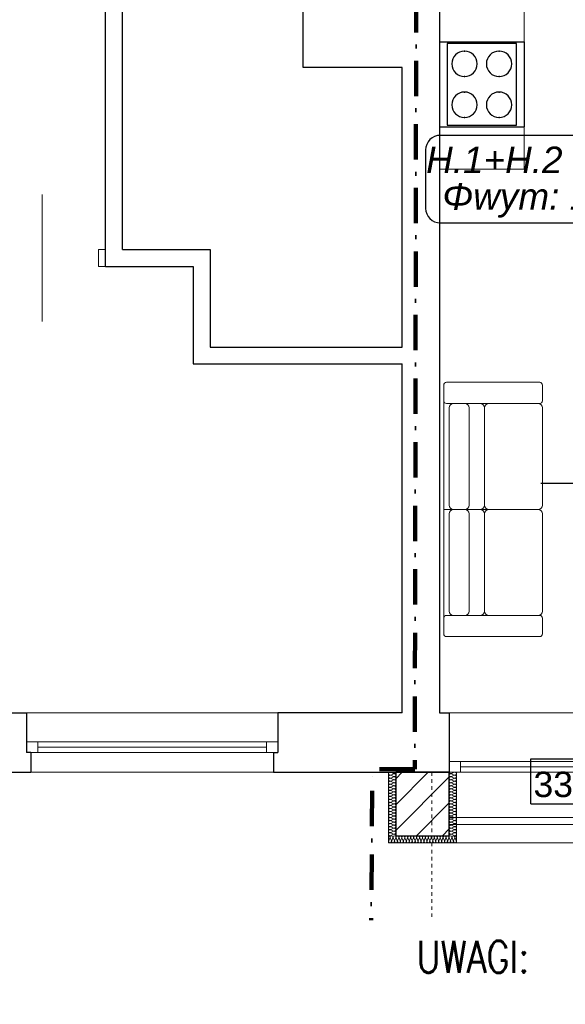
# Model space of a CAD drawing. Extents: x -220425 to -93252, y -20065 to 80294.
# Tile 41 of 103: x -190401 to -186536, y 28341 to 35312. Entities that reach past the tile are written whole.
import ezdxf
from ezdxf.lldxf.tags import DXFTag

# ---------------------------------------------------------------- set-up
doc = ezdxf.new("R2010")
doc.units = 0
doc.header["$MEASUREMENT"] = 0
doc.set_wipeout_variables(frame=1)
doc.linetypes.add('Hidden Line', pattern=[50, 25, -25])
doc.linetypes.add('Kreski i kropki', pattern=[450, 250, -100, 0, -100])
for name, color, linetype, lineweight in [('Arch balustrady_Nr_Pióra__21', 7, 'Continuous', 9), ('Arch stropy_Nr_Pióra__21', 7, 'Continuous', 9), ('Arch wyburzenia_Nr_Pióra__46', 5, 'Continuous', 13), ('Arch wyposazenie_Nr_Pióra__100', 2, 'Continuous', 25), ('Arch ściany nośne_Nr_Pióra__21', 7, 'Continuous', 9), ('Arch ściany nośne_Nr_Pióra__27', 7, 'Continuous', 30), ('INWENT DACH_Nr_Pióra__101', 8, 'Continuous', 13), ('INWENT KONST. DREWNIANA_Nr_Pióra__20', 1, 'Continuous', 100), ('INWENT. DRZWI_Nr_Pióra__5', 7, 'Continuous', 13), ('INWENT. OKNA_Nr_Pióra__5', 7, 'Continuous', 13), ('INWENT.ŚCIANY_Nr_Pióra__1', 7, 'Continuous', 25), ('PODKŁAD', 252, 'Continuous', 35)]:
    doc.layers.add(name, color=color, linetype=linetype, lineweight=lineweight)
for name, color, linetype, lineweight, true_color in [('Arch ocieplenie_Nr_Pióra__24', 7, 'Continuous', 9, 0x029e21), ('Arch okna_Nr_Pióra__4', 7, 'Continuous', 9, 0x029e21), ('Arch wyposazenie_Nr_Pióra__9', 7, 'Continuous', 13, 0x3dad99)]:
    doc.layers.add(name, color=color, linetype=linetype, lineweight=lineweight, true_color=true_color)
for name, color, linetype in [('Drzwi ArchiCAD', 7, 'Continuous'), ('IS_Opisy_działek_Therm', 252, 'SOLID'), ('IS_Text_Konstrukcji', 7, 'Continuous'), ('IS_Text_Odbiornikow_Therm', 7, 'Continuous')]:
    doc.layers.add(name, color=color, linetype=linetype)
doc.styles.add('ROMANS', font='romans.shx', dxfattribs={"width": 0.85, "height": 0.11})
doc.styles.get("Standard").update_dxf_attribs({"font": 'txt', "bigfont": 'BIGFONT.SHX'})
tags = doc.linetypes.add('SOLID', pattern=[10, 10, 0]).pattern_tags.tags
tags[6:7] = [DXFTag(74, 4), DXFTag(75, 0), DXFTag(340, '0'), DXFTag(46, 0.0), DXFTag(50, 0.0), DXFTag(44, 0.0), DXFTag(45, 0.0)]
tags[4:5] = [DXFTag(74, 4), DXFTag(75, 0), DXFTag(340, '0'), DXFTag(46, 0.0), DXFTag(50, 0.0), DXFTag(44, 0.0), DXFTag(45, 0.0)]

# ---------------------------------------------------------------- blocks, each defined once
blk = doc.blocks.new('A$C68B8146D')
at = {"layer": 'Arch balustrady_Nr_Pióra__21', "color": 252, "linetype": 'Continuous'}
for p, q in [((9895, -320), (9895, -370)), ((9895, -320), (9945, -320)), ((9945, -320), (9945, -370)), ((9945, -320), (12265, -320)), ((9945, -370), (9895, -370)), ((9945, -370), (12265, -370))]:
    blk.add_line(p, q, dxfattribs=at)
at = {"layer": 'Arch ocieplenie_Nr_Pióra__24', "color": 252, "linetype": 'Continuous'}
for p, q in [((9479.9, -0.9), (9500.1, -9.8)), ((9500.1, -11.6), (9479.9, -20.5)), ((9479.9, -22.3), (9500.1, -31.2)), ((9500.1, -33), (9479.9, -42)), ((9479.9, -43.8), (9500.1, -52.7)), ((9500.1, -54.5), (9479.9, -63.4)), ((9479.9, -65.2), (9500.1, -74.1)), ((9930.1, -0.9), (9909.9, -9.8)), ((9909.9, -11.6), (9930.1, -20.5)), ((9930.1, -22.3), (9909.9, -31.2)), ((9909.9, -33), (9930.1, -42)), ((9930.1, -43.8), (9909.9, -52.7)), ((9909.9, -54.5), (9930.1, -63.4)), ((9930.1, -65.2), (9909.9, -74.1)), ((9500.1, -75.9), (9479.9, -84.8)), ((9479.9, -86.6), (9500.1, -95.5)), ((9500.1, -97.3), (9479.9, -106.2)), ((9479.9, -108), (9500.1, -117)), ((9500.1, -118.8), (9479.9, -127.7)), ((9479.9, -129.5), (9500.1, -138.4)), ((9909.9, -75.9), (9930.1, -84.8)), ((9930.1, -86.6), (9909.9, -95.5)), ((9909.9, -97.3), (9930.1, -106.2)), ((9930.1, -108), (9909.9, -117)), ((9909.9, -118.8), (9930.1, -127.7)), ((9930.1, -129.5), (9909.9, -138.4)), ((9500.1, -140.2), (9479.9, -149.1)), ((9479.9, -150.9), (9500.1, -159.8)), ((9500.1, -161.6), (9479.9, -170.5)), ((9479.9, -172.3), (9500.1, -181.2)), ((9500.1, -183), (9479.9, -192)), ((9479.9, -193.8), (9500.1, -202.7)), ((9500.1, -204.5), (9479.9, -213.4)), ((9909.9, -140.2), (9930.1, -149.1)), ((9930.1, -150.9), (9909.9, -159.8)), ((9909.9, -161.6), (9930.1, -170.5)), ((9930.1, -172.3), (9909.9, -181.2)), ((9909.9, -183), (9930.1, -192)), ((9930.1, -193.8), (9909.9, -202.7)), ((9909.9, -204.5), (9930.1, -213.4)), ((9479.9, -215.2), (9500.1, -224.1)), ((9500.1, -225.9), (9479.9, -234.8)), ((9479.9, -236.6), (9500.1, -245.5)), ((9500.1, -247.3), (9479.9, -256.2)), ((9479.9, -258), (9500.1, -267)), ((9500.1, -268.8), (9479.9, -277.7)), ((9930.1, -215.2), (9909.9, -224.1)), ((9909.9, -225.9), (9930.1, -234.8)), ((9930.1, -236.6), (9909.9, -245.5)), ((9909.9, -247.3), (9930.1, -256.2)), ((9930.1, -258), (9909.9, -267)), ((9909.9, -268.8), (9930.1, -277.7)), ((9479.9, -279.5), (9500.1, -288.4)), ((9500.1, -290.2), (9479.9, -299.1)), ((9479.9, -300.9), (9500.1, -309.8)), ((9500.1, -311.6), (9479.9, -320.5)), ((9479.9, -322.3), (9500.1, -331.2)), ((9500.1, -333), (9479.9, -342)), ((9479.9, -343.8), (9500.1, -352.7)), ((9930.1, -279.5), (9909.9, -288.4)), ((9909.9, -290.2), (9930.1, -299.1)), ((9930.1, -300.9), (9909.9, -309.8)), ((9909.9, -311.6), (9930.1, -320.5)), ((9930.1, -322.3), (9909.9, -331.2)), ((9909.9, -333), (9930.1, -342)), ((9930.1, -343.8), (9909.9, -352.7)), ((9500.1, -354.5), (9479.9, -363.4)), ((9479.9, -365.2), (9500.1, -374.1)), ((9500.1, -375.9), (9479.9, -384.8)), ((9479.9, -386.6), (9500.1, -395.5)), ((9500.1, -397.3), (9479.9, -406.2)), ((9479.9, -408), (9500.1, -417)), ((9909.9, -354.5), (9930.1, -363.4)), ((9930.1, -365.2), (9909.9, -374.1)), ((9909.9, -375.9), (9930.1, -384.8)), ((9930.1, -386.6), (9909.9, -395.5)), ((9909.9, -397.3), (9930.1, -406.2)), ((9930.1, -408), (9909.9, -417)), ((9465.9, -485.1), (9474.6, -464.9)), ((9476.3, -464.9), (9485, -485.1)), ((9500.1, -418.8), (9479.9, -427.7)), ((9479.9, -429.5), (9500.1, -438.4)), ((9500.1, -440.2), (9479.9, -449.1)), ((9486.7, -485.1), (9495.4, -464.9)), ((9497.2, -464.9), (9505.9, -485.1)), ((9507.6, -485.1), (9516.3, -464.9)), ((9518, -464.9), (9526.7, -485.1)), ((9528.5, -485.1), (9537.2, -464.9)), ((9538.9, -464.9), (9547.6, -485.1)), ((9549.4, -485.1), (9558, -464.9)), ((9559.8, -464.9), (9568.5, -485.1)), ((9570.2, -485.1), (9578.9, -464.9)), ((9580.7, -464.9), (9589.3, -485.1)), ((9591.1, -485.1), (9599.8, -464.9)), ((9601.5, -464.9), (9610.2, -485.1)), ((9612, -485.1), (9620.6, -464.9)), ((9622.4, -464.9), (9631.1, -485.1)), ((9632.8, -485.1), (9641.5, -464.9)), ((9643.3, -464.9), (9651.9, -485.1)), ((9653.7, -485.1), (9662.4, -464.9)), ((9664.1, -464.9), (9672.8, -485.1)), ((9674.6, -485.1), (9683.3, -464.9)), ((9685, -464.9), (9693.7, -485.1)), ((9695.4, -485.1), (9704.1, -464.9)), ((9705.9, -464.9), (9714.6, -485.1)), ((9716.3, -485.1), (9725, -464.9)), ((9726.7, -464.9), (9735.4, -485.1)), ((9737.2, -485.1), (9745.9, -464.9)), ((9747.6, -464.9), (9756.3, -485.1)), ((9758.1, -485.1), (9766.7, -464.9)), ((9768.5, -464.9), (9777.2, -485.1)), ((9778.9, -485.1), (9787.6, -464.9)), ((9789.4, -464.9), (9798, -485.1)), ((9799.8, -485.1), (9808.5, -464.9)), ((9810.2, -464.9), (9818.9, -485.1)), ((9820.7, -485.1), (9829.3, -464.9)), ((9831.1, -464.9), (9839.8, -485.1)), ((9841.5, -485.1), (9850.2, -464.9)), ((9852, -464.9), (9860.6, -485.1)), ((9862.4, -485.1), (9871.1, -464.9)), ((9872.8, -464.9), (9881.5, -485.1)), ((9883.3, -485.1), (9891.9, -464.9)), ((9893.7, -464.9), (9902.4, -485.1)), ((9904.1, -485.1), (9912.8, -464.9)), ((9909.9, -418.8), (9930.1, -427.7)), ((9930.1, -429.5), (9909.9, -438.4)), ((9909.9, -440.2), (9930.1, -449.1)), ((9914.6, -464.9), (9923.3, -485.1)), ((9925, -485.1), (9933.7, -464.9)), ((9935.4, -464.9), (9944.1, -485.1))]:
    blk.add_line(p, q, dxfattribs=at)
for centre, major_axis, ratio, start_param, end_param in [((9475.6, -10.7), (0, -10.7), 0.992498, 2.728799, 6.695979), ((9905.6, 0), (0, -10.7), 0.992498, 4.712389, 6.695979), ((9934.4, -10.7), (0, -10.7), 0.992498, 5.870392, 9.837571), ((9475.6, -32.1), (0, -10.7), 0.992498, 2.728799, 6.695979), ((9475.6, -53.6), (0, -10.7), 0.992498, 2.728799, 6.695979), ((9475.6, -75), (0, -10.7), 0.992498, 2.728799, 6.695979), ((9504.4, 0), (0, -10.7), 0.992498, 5.870392, 7.853982), ((9504.4, -21.4), (0, -10.7), 0.992498, 5.870392, 9.837571), ((9504.4, -42.9), (0, -10.7), 0.992498, 5.870392, 9.837571), ((9504.4, -64.3), (0, -10.7), 0.992498, 5.870392, 9.837571), ((9905.6, -21.4), (0, -10.7), 0.992498, 2.7288, 6.695979), ((9905.6, -42.9), (0, -10.7), 0.992498, 2.7288, 6.695979), ((9905.6, -64.3), (0, -10.7), 0.992498, 2.7288, 6.695979), ((9934.4, -32.1), (0, -10.7), 0.992498, 5.870392, 9.837571), ((9934.4, -53.6), (0, -10.7), 0.992498, 5.870392, 9.837571), ((9934.4, -75), (0, -10.7), 0.992498, 5.870392, 9.837571), ((9475.6, -96.4), (0, -10.7), 0.992498, 2.728799, 6.695979), ((9475.6, -117.9), (0, -10.7), 0.992498, 2.728799, 6.695979), ((9475.6, -139.3), (0, -10.7), 0.992498, 2.728799, 6.695979), ((9504.4, -85.7), (0, -10.7), 0.992498, 5.870392, 9.837571), ((9504.4, -107.1), (0, -10.7), 0.992498, 5.870392, 9.837571), ((9504.4, -128.6), (0, -10.7), 0.992498, 5.870392, 9.837571), ((9504.4, -150), (0, -10.7), 0.992498, 5.870392, 9.837571), ((9905.6, -85.7), (0, -10.7), 0.992498, 2.7288, 6.695979), ((9905.6, -107.1), (0, -10.7), 0.992498, 2.7288, 6.695979), ((9905.6, -128.6), (0, -10.7), 0.992498, 2.7288, 6.695979), ((9905.6, -150), (0, -10.7), 0.992498, 2.7288, 6.695979), ((9934.4, -96.4), (0, -10.7), 0.992498, 5.870392, 9.837571), ((9934.4, -117.9), (0, -10.7), 0.992498, 5.870392, 9.837571), ((9934.4, -139.3), (0, -10.7), 0.992498, 5.870392, 9.837571), ((9475.6, -160.7), (0, -10.7), 0.992498, 2.728799, 6.695979), ((9475.6, -182.1), (0, -10.7), 0.992498, 2.728799, 6.695979), ((9475.6, -203.6), (0, -10.7), 0.992498, 2.728799, 6.695979), ((9504.4, -171.4), (0, -10.7), 0.992498, 5.870392, 9.837571), ((9504.4, -192.9), (0, -10.7), 0.992498, 5.870392, 9.837571), ((9504.4, -214.3), (0, -10.7), 0.992498, 5.870392, 9.837571), ((9905.6, -171.4), (0, -10.7), 0.992498, 2.7288, 6.695979), ((9905.6, -192.9), (0, -10.7), 0.992498, 2.7288, 6.695979), ((9905.6, -214.3), (0, -10.7), 0.992498, 2.7288, 6.695979), ((9934.4, -160.7), (0, -10.7), 0.992498, 5.870392, 9.837571), ((9934.4, -182.1), (0, -10.7), 0.992498, 5.870392, 9.837571), ((9934.4, -203.6), (0, -10.7), 0.992498, 5.870392, 9.837571), ((9475.6, -225), (0, -10.7), 0.992498, 2.728799, 6.695979), ((9475.6, -246.4), (0, -10.7), 0.992498, 2.728799, 6.695979), ((9475.6, -267.9), (0, -10.7), 0.992498, 2.728799, 6.695979), ((9475.6, -289.3), (0, -10.7), 0.992498, 2.728799, 6.695979), ((9504.4, -235.7), (0, -10.7), 0.992498, 5.870392, 9.837571), ((9504.4, -257.1), (0, -10.7), 0.992498, 5.870392, 9.837571), ((9504.4, -278.6), (0, -10.7), 0.992498, 5.870392, 9.837571), ((9905.6, -235.7), (0, -10.7), 0.992498, 2.7288, 6.695979), ((9905.6, -257.1), (0, -10.7), 0.992498, 2.7288, 6.695979), ((9905.6, -278.6), (0, -10.7), 0.992498, 2.7288, 6.695979), ((9934.4, -225), (0, -10.7), 0.992498, 5.870392, 9.837571), ((9934.4, -246.4), (0, -10.7), 0.992498, 5.870392, 9.837571), ((9934.4, -267.9), (0, -10.7), 0.992498, 5.870392, 9.837571), ((9934.4, -289.3), (0, -10.7), 0.992498, 5.870392, 9.837571), ((9475.6, -310.7), (0, -10.7), 0.992498, 2.728799, 6.695979), ((9475.6, -332.1), (0, -10.7), 0.992498, 2.728799, 6.695979), ((9475.6, -353.6), (0, -10.7), 0.992498, 2.728799, 6.695979), ((9504.4, -300), (0, -10.7), 0.992498, 5.870392, 9.837571), ((9504.4, -321.4), (0, -10.7), 0.992498, 5.870392, 9.837571), ((9504.4, -342.9), (0, -10.7), 0.992498, 5.870392, 9.837571), ((9905.6, -300), (0, -10.7), 0.992498, 2.7288, 6.695979), ((9905.6, -321.4), (0, -10.7), 0.992498, 2.7288, 6.695979), ((9905.6, -342.9), (0, -10.7), 0.992498, 2.7288, 6.695979), ((9934.4, -310.7), (0, -10.7), 0.992498, 5.870392, 9.837571), ((9934.4, -332.1), (0, -10.7), 0.992498, 5.870392, 9.837571), ((9934.4, -353.6), (0, -10.7), 0.992498, 5.870392, 9.837571), ((9475.6, -375), (0, -10.7), 0.992498, 2.728799, 6.695979), ((9475.6, -396.4), (0, -10.7), 0.992498, 2.728799, 6.695979), ((9475.6, -417.9), (0, -10.7), 0.992498, 2.728799, 6.695979), ((9504.4, -364.3), (0, -10.7), 0.992498, 5.870392, 9.837571), ((9504.4, -385.7), (0, -10.7), 0.992498, 5.870392, 9.837571), ((9504.4, -407.1), (0, -10.7), 0.992498, 5.870392, 9.837571), ((9504.4, -428.6), (0, -10.7), 0.992498, 5.870392, 9.837571), ((9905.6, -364.3), (0, -10.7), 0.992498, 2.7288, 6.695979), ((9905.6, -385.7), (0, -10.7), 0.992498, 2.7288, 6.695979), ((9905.6, -407.1), (0, -10.7), 0.992498, 2.7288, 6.695979), ((9905.6, -428.6), (0, -10.7), 0.992498, 2.7288, 6.695979), ((9934.4, -375), (0, -10.7), 0.992498, 5.870392, 9.837571), ((9934.4, -396.4), (0, -10.7), 0.992498, 5.870392, 9.837571), ((9934.4, -417.9), (0, -10.7), 0.992498, 5.870392, 9.837571), ((9475.4, -489.4), (0, 10.6), 0.981276, 1.158003, 5.125183), ((9475.6, -439.3), (0, -10.7), 0.992498, 2.728799, 6.695979), ((9465, -460.6), (0, 10.6), 0.981276, 4.299596, 6.283185), ((9485.9, -460.6), (0, 10.6), 0.981276, 4.299595, 8.266774), ((9496.3, -489.4), (0, 10.6), 0.981276, 1.158003, 5.125183), ((9506.7, -460.6), (0, 10.6), 0.981276, 4.299595, 8.266774), ((9504.4, -450), (0, -10.7), 0.992498, 1.570796, 3.554385), ((9517.2, -489.4), (0, 10.6), 0.981276, 1.158003, 5.125183), ((9527.6, -460.6), (0, 10.6), 0.981276, 4.299595, 8.266774), ((9538, -489.4), (0, 10.6), 0.981276, 1.158003, 5.125183), ((9548.5, -460.6), (0, 10.6), 0.981276, 4.299595, 8.266774), ((9558.9, -489.4), (0, 10.6), 0.981276, 1.158003, 5.125183), ((9569.3, -460.6), (0, 10.6), 0.981276, 4.299595, 8.266774), ((9579.8, -489.4), (0, 10.6), 0.981276, 1.158003, 5.125183), ((9590.2, -460.6), (0, 10.6), 0.981276, 4.299595, 8.266774), ((9600.7, -489.4), (0, 10.6), 0.981276, 1.158003, 5.125183), ((9611.1, -460.6), (0, 10.6), 0.981276, 4.299595, 8.266774), ((9621.5, -489.4), (0, 10.6), 0.981276, 1.158003, 5.125183), ((9632, -460.6), (0, 10.6), 0.981276, 4.299595, 8.266774), ((9642.4, -489.4), (0, 10.6), 0.981276, 1.158003, 5.125183), ((9652.8, -460.6), (0, 10.6), 0.981276, 4.299595, 8.266774), ((9663.3, -489.4), (0, 10.6), 0.981276, 1.158003, 5.125183), ((9673.7, -460.6), (0, 10.6), 0.981276, 4.299595, 8.266774), ((9684.1, -489.4), (0, 10.6), 0.981276, 1.158003, 5.125183), ((9694.6, -460.6), (0, 10.6), 0.981276, 4.299595, 8.266774), ((9705, -489.4), (0, 10.6), 0.981276, 1.158003, 5.125183), ((9715.4, -460.6), (0, 10.6), 0.981276, 4.299595, 8.266774), ((9725.9, -489.4), (0, 10.6), 0.981276, 1.158003, 5.125183), ((9736.3, -460.6), (0, 10.6), 0.981276, 4.299595, 8.266774), ((9746.7, -489.4), (0, 10.6), 0.981276, 1.158003, 5.125183), ((9757.2, -460.6), (0, 10.6), 0.981276, 4.299595, 8.266774), ((9767.6, -489.4), (0, 10.6), 0.981276, 1.158003, 5.125183), ((9778, -460.6), (0, 10.6), 0.981276, 4.299595, 8.266774), ((9788.5, -489.4), (0, 10.6), 0.981276, 1.158003, 5.125183), ((9798.9, -460.6), (0, 10.6), 0.981276, 4.299595, 8.266774), ((9809.3, -489.4), (0, 10.6), 0.981276, 1.158003, 5.125183), ((9819.8, -460.6), (0, 10.6), 0.981276, 4.299595, 8.266774), ((9830.2, -489.4), (0, 10.6), 0.981276, 1.158003, 5.125183), ((9840.7, -460.6), (0, 10.6), 0.981276, 4.299595, 8.266774), ((9851.1, -489.4), (0, 10.6), 0.981276, 1.158003, 5.125183), ((9861.5, -460.6), (0, 10.6), 0.981276, 4.299595, 8.266774), ((9872, -489.4), (0, 10.6), 0.981276, 1.158003, 5.125183), ((9882.4, -460.6), (0, 10.6), 0.981276, 4.299595, 8.266774), ((9892.8, -489.4), (0, 10.6), 0.981276, 1.158003, 5.125183), ((9903.3, -460.6), (0, 10.6), 0.981276, 4.299595, 8.266774), ((9905.6, -450), (0, -10.7), 0.992498, 2.7288, 4.712389), ((9913.7, -489.4), (0, 10.6), 0.981276, 1.158003, 5.125183), ((9924.1, -460.6), (0, 10.6), 0.981276, 4.299595, 8.266774), ((9934.6, -489.4), (0, 10.6), 0.981276, 1.158003, 5.125183), ((9934.4, -439.3), (0, -10.7), 0.992498, 5.870392, 9.837571), ((9945, -460.6), (0, 10.6), 0.981276, 0, 1.983589)]:
    blk.add_ellipse(centre, major_axis=major_axis, ratio=ratio, start_param=start_param, end_param=end_param, dxfattribs=at)
at = {"layer": 'Arch okna_Nr_Pióra__4', "color": 252, "linetype": 'Continuous'}
for p, q in [((9895, 420), (12315, 420)), ((9895, 75), (12315, 75)), ((9975, 75), (9975, 0)), ((9895, 0), (12315, 0)), ((9975, 37.5), (12235, 37.5))]:
    blk.add_line(p, q, dxfattribs=at)
at = {"layer": 'Arch stropy_Nr_Pióra__21', "color": 252, "linetype": 'Continuous'}
for q in [(9945, -200), (12265, -500)]:
    blk.add_line((9945, -500), q, dxfattribs=at)
at = {"layer": 'Arch wyburzenia_Nr_Pióra__46', "color": 252, "linetype": 'Continuous'}
for p, q in [((9465, -500), (9465, 0)), ((9945, 0), (9945, -500)), ((9945, -500), (9465, -500))]:
    blk.add_line(p, q, dxfattribs=at)
at = {"layer": 'Arch wyposazenie_Nr_Pióra__100', "color": 252, "linetype": 'Continuous'}
for p, q in [((9825, 5170), (10425, 5170)), ((9825, 5170), (9825, 4570)), ((10370, 5160), (9880, 5160)), ((9880, 5160), (9880, 4580)), ((10370, 4580), (10370, 5160)), ((10425, 5170), (10425, 4570)), ((9825, 4570), (10425, 4570)), ((9880, 4580), (10370, 4580))]:
    blk.add_line(p, q, dxfattribs=at)
for centre, start, end in [((10002.5, 5015), 90, 270), ((10002.5, 5015), 270, 90), ((10247.5, 5015), 90, 270), ((10247.5, 5015), 270, 90), ((10002.5, 4725), 90, 270), ((10002.5, 4725), 270, 90), ((10247.5, 4725), 90, 270), ((10247.5, 4725), 270, 90)]:
    blk.add_arc(centre, 90, start, end, dxfattribs=at)
for p in [(10002.5, 5105), (10247.5, 5105), (10002.5, 4925), (10247.5, 4925), (10002.5, 4815), (10247.5, 4815), (10002.5, 4635), (10247.5, 4635)]:
    blk.add_point(p, dxfattribs=at)
at = {"layer": 'Arch wyposazenie_Nr_Pióra__9', "color": 252, "linetype": 'Continuous'}
for p, q in [((10425, 4270), (10425, 5470)), ((10425, 4270), (9825, 4270)), ((9855, 2740), (9855, 2630)), ((10535, 2760), (9875, 2760)), ((10555, 2630), (10555, 2740)), ((9855, 2630), (9855, 1860)), ((9875, 2610), (10535, 2610)), ((9895, 1890), (9895, 2580)), ((9925, 2610), (10113.7, 2610)), ((10035, 2580), (10035, 1890)), ((10143.7, 2580), (10143.7, 1890)), ((10143.7, 2580), (10143.7, 1890)), ((10525, 2610), (10173.7, 2610)), ((10555, 1890), (10555, 2580)), ((9855, 1860), (9925, 1860)), ((9855, 1090), (9855, 1860)), ((9855, 1860), (9925, 1860)), ((9895, 1830), (9895, 1140)), ((10113.7, 1860), (9925, 1860)), ((10113.7, 1860), (9925, 1860)), ((10035, 1140), (10035, 1830)), ((10113.7, 1860), (10173.7, 1860)), ((10113.7, 1860), (10173.7, 1860)), ((10143.7, 1140), (10143.7, 1830)), ((10143.7, 1140), (10143.7, 1830)), ((10173.7, 1860), (10525, 1860)), ((10173.7, 1860), (10525, 1860)), ((10555, 1830), (10555, 1140)), ((9855, 980), (9855, 1090)), ((9875, 1110), (10535, 1110)), ((9925, 1110), (10113.7, 1110)), ((10525, 1110), (10173.7, 1110)), ((10555, 1090), (10555, 980)), ((10535, 960), (9875, 960))]:
    blk.add_line(p, q, dxfattribs=at)
for centre, radius, start, end in [((9875, 2740), 20, 90, 180), ((10535, 2740), 20, 0, 90), ((9875, 2630), 20, 180, 270), ((9925, 2580), 30, 90, 180), ((10005, 2580), 30, 0, 90), ((10113.7, 2580), 30, 0, 90), ((10173.7, 2580), 30, 90, 180), ((10525, 2580), 30, 0, 90), ((10535, 2630), 20, 270, 0), ((9925, 1890), 30, 180, 270), ((10005, 1890), 30, 270, 0), ((10113.7, 1890), 30, 270, 0), ((10173.7, 1890), 30, 180, 270), ((10525, 1890), 30, 270, 0), ((9925, 1830), 30, 90, 180), ((10005, 1830), 30, 0, 90), ((10113.7, 1830), 30, 0, 90), ((10173.7, 1830), 30, 90, 180), ((10525, 1830), 30, 0, 90), ((9925, 1140), 30, 180, 270), ((10005, 1140), 30, 270, 0), ((10113.7, 1140), 30, 270, 0), ((10173.7, 1140), 30, 180, 270), ((10525, 1140), 30, 270, 0), ((9875, 1090), 20, 90, 180), ((10535, 1090), 20, 0, 90), ((9875, 980), 20, 180, 270), ((10535, 980), 20, 270, 0)]:
    blk.add_arc(centre, radius, start, end, dxfattribs=at)
at = {"layer": 'Arch ściany nośne_Nr_Pióra__21', "color": 252, "linetype": 'Continuous'}
for p, q in [((9515, -46.5), (9561.5, 0)), ((9515, -230.3), (9745.3, 0)), ((9515, -414.2), (9895, -34.2)), ((9663, -450), (9895, -218)), ((9846.9, -450), (9895, -401.9))]:
    blk.add_line(p, q, dxfattribs=at)
at = {"layer": 'Arch ściany nośne_Nr_Pióra__27', "color": 252, "linetype": 'Continuous'}
for p, q in [((9895, 0), (9515, 0)), ((9515, 0), (9515, -450)), ((9895, -450), (9895, 0)), ((9515, -450), (9895, -450))]:
    blk.add_line(p, q, dxfattribs=at)
at = {"layer": 'INWENT DACH_Nr_Pióra__101', "color": 252, "linetype": 'Hidden Line'}
blk.add_line((9770, 0), (9770, -6900), dxfattribs=at)
at = {"layer": 'INWENT KONST. DREWNIANA_Nr_Pióra__20', "color": 252, "linetype": 'Kreski i kropki'}
for p, q in [((9662, 6387.4), (9650.6, 22.1)), ((9662, 6387.4), (9650.6, 22.1)), ((9316.8, -3984), (9350.5, 20.4)), ((9316.8, -3984), (9350.5, 20.4)), ((9650.6, 22.1), (9350.5, 20.4)), ((9650.6, 22.1), (9350.5, 20.4))]:
    blk.add_line(p, q, dxfattribs=at)
at = {"layer": 'INWENT. DRZWI_Nr_Pióra__5', "color": 252, "linetype": 'Continuous'}
for p, q in [((7010, 4090), (7010, 3190)), ((7460, 3700), (7410, 3700)), ((7410, 3700), (7410, 3580)), ((7410, 3580), (7460, 3580))]:
    blk.add_line(p, q, dxfattribs=at)
at = {"layer": 'INWENT. OKNA_Nr_Pióra__5', "color": 252, "linetype": 'Continuous'}
for p, q in [((8680, 420), (6900, 420)), ((8680, 215), (6900, 215)), ((6980, 215), (6980, 140)), ((8600, 215), (8600, 140)), ((8680, 140), (6900, 140)), ((8600, 177.5), (6980, 177.5)), ((8650, 0), (6930, 0))]:
    blk.add_line(p, q, dxfattribs=at)
at = {"layer": 'INWENT.ŚCIANY_Nr_Pióra__1', "color": 252, "linetype": 'Continuous'}
for p, q in [((7460, 3580), (7460, 6070)), ((7580, 3700), (7580, 6070)), ((8860, 4990), (8860, 6070)), ((9825, 6070), (9825, 420)), ((9560, 4990), (8860, 4990)), ((9560, 3010), (9560, 4990)), ((7580, 3700), (8200, 3700)), ((8200, 3700), (8200, 3010)), ((7460, 3580), (8080, 3580)), ((8080, 3580), (8080, 2890)), ((8200, 3010), (9560, 3010)), ((8080, 2890), (9560, 2890)), ((9560, 420), (9560, 2890)), ((6560, 420), (6900, 420)), ((6900, 420), (6900, 140)), ((9560, 420), (8680, 420)), ((8680, 420), (8680, 140)), ((9825, 420), (9895, 420)), ((9895, 420), (9895, 0)), ((6930, 140), (6900, 140)), ((6930, 140), (6930, 0)), ((8650, 140), (8680, 140)), ((8650, 140), (8650, 0)), ((5720, 0), (6930, 0)), ((8650, 0), (9895, 0))]:
    blk.add_line(p, q, dxfattribs=at)

msp = doc.modelspace()

# ---------------------------------------------------------------- linework, layer by layer
at = {"layer": 'IS_Opisy_działek_Therm', "color": 18, "ltscale": 10, "true_color": 0x000000}
msp.add_line((-185679.2, 32029.7), (-186709.2, 32029.7), dxfattribs=at)
at = {"layer": 'IS_Text_Konstrukcji', "color": 18, "linetype": 'SOLID', "ltscale": 10, "true_color": 0x000000}
msp.add_lwpolyline([(-187422, 33873.4), (-185703.6, 33873.4, 0.414214), (-185600.3, 33976.7), (-185600.3, 34390.1, 0.414214), (-185703.6, 34493.4), (-187422, 34493.4, 0.414214), (-187525.3, 34390.1), (-187525.3, 33976.7, 0.414214), (-187422, 33873.4)], format="xyb", dxfattribs=at)
at = {"layer": 'IS_Text_Odbiornikow_Therm', "color": 18, "linetype": 'SOLID', "ltscale": 10, "true_color": 0x000000}
for p, q in [((-186781.1, 29760), (-186781.1, 30080)), ((-186781.1, 30080), (-184711.1, 30080)), ((-186781.1, 29760), (-184711.1, 29760))]:
    msp.add_line(p, q, dxfattribs=at)

# ---------------------------------------------------------------- block references
at = {"layer": 'PODKŁAD'}
msp.add_blockref('A$C68B8146D', (-197252.4, 29984.9), dxfattribs=at)

# ---------------------------------------------------------------- texts
at = {"layer": 'IS_Text_Konstrukcji', "color": 18, "linetype": 'SOLID', "ltscale": 10, "true_color": 0x000000, "char_height": 187.2}
for s, insert, attachment_point in [('\\fArial|b0|i1;H.1+H.2', (-186555.3, 34226.6), 9), ('\\fArial|b0|i1;Φwym: 1291 W', (-186505.3, 34154.6), 2)]:
    msp.add_mtext(s, dxfattribs=dict(at, insert=insert, attachment_point=attachment_point))
at = {"layer": 'IS_Text_Odbiornikow_Therm', "color": 18, "linetype": 'SOLID', "ltscale": 10, "true_color": 0x000000, "insert": (-186761.1, 29806), "char_height": 180, "attachment_point": 7}
msp.add_mtext('\\fArial|b0|i0;33KV/900', dxfattribs=at)

# ---------------------------------------------------------------- next in the draw order: wipeouts: each hides what was drawn before it
msp.add_wipeout([(-196054.9, 28935), (-180191.7, 28935), (-180191.7, 22018.9), (-196054.9, 22018.9)]).dxf.layer = 'Drzwi ArchiCAD'

# ---------------------------------------------------------------- next in the draw order: texts
at = {"layer": 'IS_Text_Odbiornikow_Therm', "color": 21, "style": 'ROMANS', "width": 0.8}
msp.add_text('UWAGI:', height=226.27, dxfattribs=at).set_placement((-187590.3, 28564.5))

doc.saveas('drawing.dxf')
